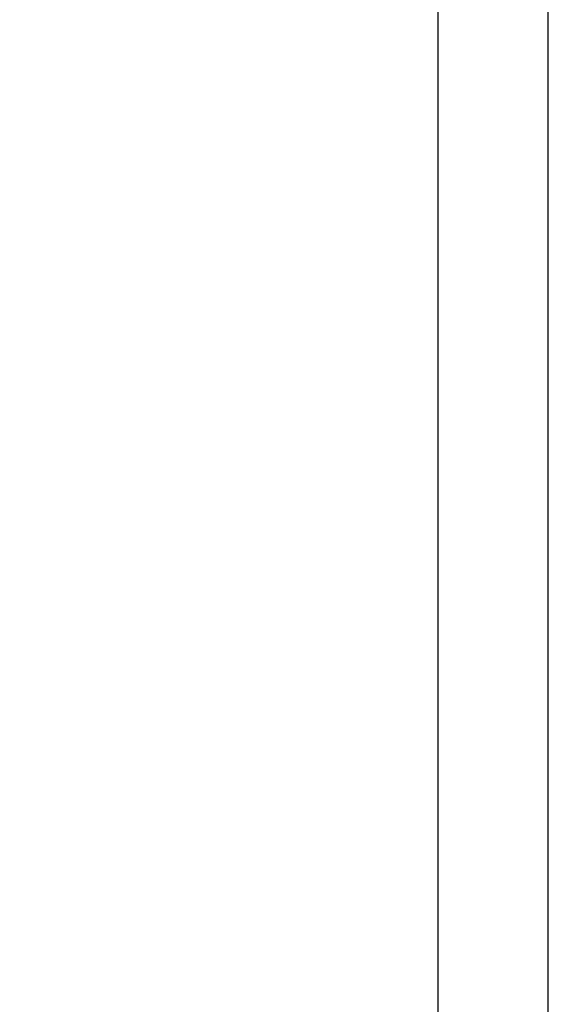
# Model space of a CAD drawing. Header units: millimetres. Extents: x 2719 to 13968, y 3953 to 13921.
# Tile 118 of 160: x 5418 to 5440, y 9365 to 9407. Entities that reach past the tile are written whole.
import ezdxf

# ---------------------------------------------------------------- set-up
doc = ezdxf.new("R2010")
doc.units = ezdxf.units.MM

msp = doc.modelspace()

# ---------------------------------------------------------------- linework, layer by layer
at = {"color": 7, "linetype": 'Continuous', "lineweight": 25}
for p, q in [((5435.526, 9345.814), (5435.526, 9495.794)), ((5440.159, 9456.752), (5440.159, 9355.813))]:
    msp.add_line(p, q, dxfattribs=at)
at = {"color": 30, "true_color": 0xf26722}
for centre, radius, start, end in [((5530.513, 8540.921), 2359.686, 330, 180), ((4650.63, 8540.921), 1479.803, 28.644316, 121.355684)]:
    msp.add_arc(centre, radius, start, end, dxfattribs=at)
at = {"color": 7, "linetype": 'Continuous', "lineweight": 25}
for radius, start, end in [(150.98, 116.61465, 263.40235), (139.981, 121.00272, 238.99728)]:
    msp.add_arc((5530.513, 9420.804), radius, start, end, dxfattribs=at)

doc.saveas('drawing.dxf')
